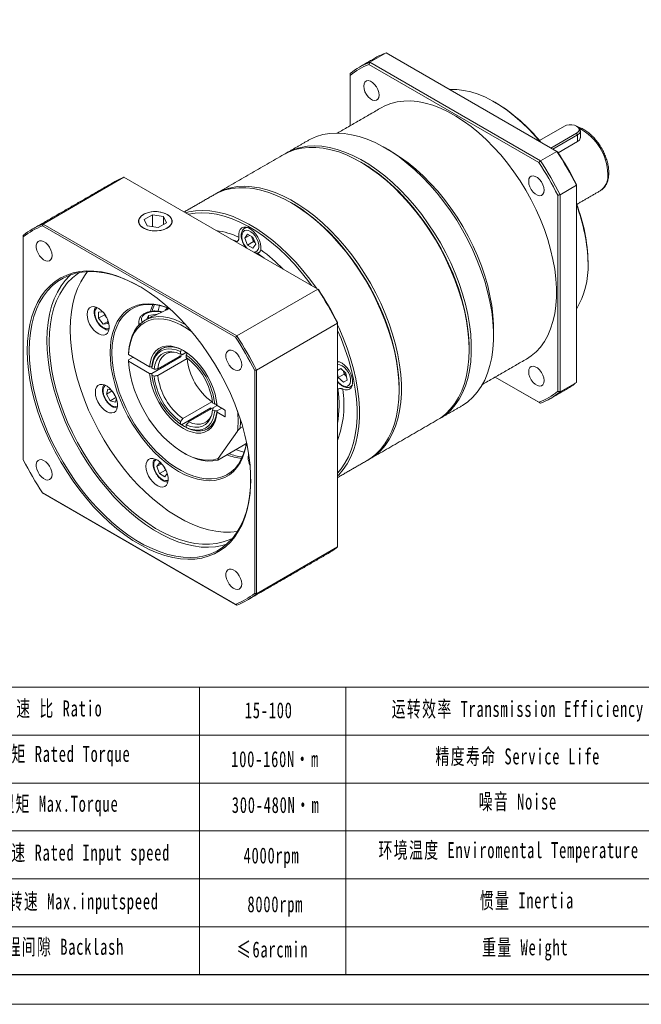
# Model space of a CAD drawing. Header units: millimetres. Extents: x -121 to 641, y -114 to 425.
# Tile 2 of 5: x 49 to 238, y -114 to 185. Entities that reach past the tile are written whole.
import ezdxf

# ---------------------------------------------------------------- set-up
doc = ezdxf.new("R2010")
doc.units = ezdxf.units.MM
doc.header["$LTSCALE"] = 10
doc.layers.get('0').update_dxf_attribs({"lineweight": 18})
doc.layers.add('图框_外框线', color=7, linetype='Continuous', lineweight=18)
doc.styles.add('标准', font='txt', dxfattribs={"width": 0.667})

msp = doc.modelspace()

# ---------------------------------------------------------------- linework, layer by layer
at = {"color": 7, "linetype": 'Continuous', "lineweight": 15}
for p, q in [((155.39, 171.84), (160.34, 174.7)), ((212.09, 144.83), (160.34, 174.7)), ((206.66, 141.43), (155.16, 171.16)), ((155.39, 171.84), (207.14, 141.97)), ((149.45, 168.41), (149.45, 167.86)), ((149.45, 167.86), (149.45, 152.6)), ((214.43, 152.45), (206.86, 148.08)), ((210.33, 145.84), (218.11, 150.33)), ((218.39, 149.84), (210.9, 145.51)), ((218.11, 150.33), (218.39, 149.84)), ((218.39, 149.84), (218.39, 147.78)), ((219.27, 151.06), (219.27, 148.9)), ((218.39, 147.78), (212.52, 144.39)), ((212.09, 144.83), (207.14, 141.97)), ((80.9, 136.96), (56.37, 122.79)), ((139.64, 103.05), (80.9, 136.96)), ((213.09, 131.67), (218.04, 134.53)), ((218.04, 134.79), (218.04, 134.53)), ((218.04, 74.77), (218.04, 134.53)), ((212.38, 72.06), (212.38, 131.53)), ((213.09, 131.67), (213.09, 71.91)), ((225.22, 132.84), (225.3, 132.88)), ((89.51, 125.57), (87.06, 124.15)), ((92.85, 125.05), (89.51, 125.57)), ((89.51, 121.98), (89.51, 125.57)), ((56.37, 122.79), (115.1, 88.89)), ((87.06, 124.15), (87.95, 122.22)), ((91.3, 121.71), (93.75, 123.12)), ((93.75, 123.12), (92.85, 125.05)), ((92.85, 122.6), (92.85, 125.05)), ((114.72, 88.45), (56.19, 122.24)), ((87.95, 122.22), (91.3, 121.71)), ((117.55, 118.54), (118.37, 119.7)), ((118.37, 119.7), (120, 118.76)), ((50.38, 119.34), (50.38, 118.89)), ((50.38, 118.89), (50.38, 51.3)), ((115.21, 117.48), (113.31, 118.25)), ((114.93, 117.32), (115.21, 117.48)), ((118.96, 119.35), (117.55, 118.54)), ((118.37, 116.43), (117.55, 118.54)), ((120.13, 117.45), (118.37, 116.43)), ((119.52, 119.03), (119.73, 118.51)), ((119.73, 118.51), (120.13, 117.45)), ((120, 118.76), (120.82, 116.65)), ((120.82, 116.65), (120, 115.49)), ((120.13, 117.45), (120.61, 117.18)), ((120, 115.49), (118.37, 116.43)), ((121.46, 113.87), (121.17, 113.71)), ((123.36, 112.45), (121.46, 113.87)), ((221.57, 111.18), (221.57, 110.77)), ((139.64, 103.05), (115.1, 88.89)), ((73.2, 96.1), (74.41, 96.21)), ((73.2, 94.21), (73.2, 96.1)), ((94.29, 97.29), (94.29, 97.05)), ((74.97, 95.23), (73.2, 94.21)), ((74.61, 92.45), (73.2, 94.21)), ((76.03, 93.27), (74.61, 92.45)), ((76.03, 92.58), (74.61, 92.45)), ((74.97, 95.23), (74.97, 95.53)), ((75.67, 94.35), (74.97, 95.23)), ((75.68, 94.34), (75.67, 94.35)), ((76.03, 93.54), (76.03, 92.58)), ((85.4, 93.22), (85.4, 92.14)), ((87.87, 93.95), (88.36, 95.01)), ((88.36, 95.01), (90.91, 95.41)), ((88.36, 94.21), (88.36, 95.01)), ((145.63, 92.68), (121.09, 78.52)), ((145.63, 92.89), (145.63, 92.68)), ((145.63, 24.85), (145.63, 92.68)), ((192.93, 90.97), (192.93, 88.93)), ((91.16, 78.91), (99.78, 83.88)), ((98, 84.09), (98, 83.33)), ((99.78, 83.89), (98.71, 83.27)), ((99.64, 83.8), (100.06, 83.56)), ((185.51, 85.06), (185.51, 84.65)), ((88.67, 79.52), (82.29, 83.2)), ((82.29, 81.57), (83.71, 82.39)), ((82.29, 81.16), (88.67, 77.48)), ((89.38, 77.48), (98.22, 82.58)), ((89.38, 77.48), (97.87, 82.38)), ((100, 81.97), (91.16, 76.86)), ((97.87, 82.79), (97.9, 82.4)), ((98.22, 82.58), (97.87, 82.78)), ((99.77, 82.31), (99.77, 83.07)), ((100.08, 82.1), (99.92, 82.01)), ((99.92, 82.01), (100, 81.97)), ((90.04, 78.73), (89.38, 79.11)), ((120.53, 10.81), (120.53, 78.4)), ((121.09, 78.52), (121.09, 10.69)), ((145.63, 78.37), (146.59, 78.93)), ((146.59, 78.93), (145.63, 78.37)), ((146.59, 78.93), (148.17, 77.53)), ((147.43, 78.19), (147.63, 77.22)), ((89.38, 77.07), (90.04, 76.69)), ((145.86, 76.2), (145.63, 77.33)), ((147.63, 77.22), (145.86, 76.2)), ((147.44, 74.8), (145.86, 76.2)), ((148.59, 75.47), (147.44, 74.8)), ((147.63, 77.22), (148.37, 76.56)), ((148.17, 77.53), (148.59, 75.47)), ((207.14, 68.48), (193.44, 76.39)), ((193.44, 76.39), (206.66, 68.76)), ((218.04, 74.77), (213.09, 71.91)), ((75.56, 71.15), (75.98, 72.73)), ((77.31, 72.16), (75.56, 71.15)), ((75.98, 72.73), (77.08, 72.43)), ((77.91, 71.17), (77.41, 72.03)), ((145.78, 72.75), (145.63, 72.66)), ((164.3, 72.81), (164.3, 72.4)), ((76.71, 69.15), (75.56, 71.15)), ((78.46, 70.16), (76.71, 69.15)), ((78.29, 68.73), (76.71, 69.15)), ((78.4, 70.32), (77.91, 71.17)), ((78.59, 69.83), (78.29, 68.73)), ((98.71, 63.78), (107.55, 68.88)), ((107.55, 68.8), (107.7, 68.89)), ((107.55, 68.88), (107.55, 68.8)), ((107.2, 67.04), (98.36, 61.93)), ((108.03, 67.12), (100.48, 62.76)), ((107.17, 66.62), (106.84, 66.83)), ((106.87, 66.85), (107.2, 66.63)), ((106.87, 66.85), (107.25, 66.59)), ((107.2, 66.64), (107.2, 67.04)), ((108.39, 68.14), (107.74, 68.52)), ((107.74, 66.48), (108.39, 66.1)), ((108.03, 67.12), (109.1, 67.74)), ((108.96, 68.14), (108.96, 67.66)), ((111.33, 66.44), (109.1, 67.73)), ((110.52, 66.91), (109.1, 66.1)), ((110.52, 66.91), (109.1, 66.1)), ((111.62, 64.56), (111.62, 65.95)), ((98, 62.9), (98, 62.14)), ((109.1, 65.69), (111.33, 64.4)), ((111.62, 64.56), (111.33, 64.4)), ((99.77, 61.12), (99.77, 61.88)), ((109.44, 51.69), (115.28, 60)), ((116.11, 60.87), (116.87, 61.32)), ((109.32, 51.22), (117.81, 56.12)), ((90.85, 49.21), (91.67, 50.37)), ((92.27, 50.03), (90.85, 49.21)), ((91.67, 47.11), (90.85, 49.21)), ((91.67, 50.37), (92.5, 49.89)), ((93.44, 48.13), (91.67, 47.11)), ((93.03, 49.18), (93.02, 49.2)), ((93.44, 48.13), (93.03, 49.18)), ((93.7, 47.98), (93.44, 48.13)), ((93.3, 46.16), (91.67, 47.11)), ((94, 47.16), (93.3, 46.16)), ((56.19, 41.24), (114.72, 7.45)), ((115.1, 7.23), (56.37, 41.14)), ((145.63, 24.85), (121.09, 10.69))]:
    msp.add_line(p, q, dxfattribs=at)
msp.add_line((103.83, -17.7), (103.83, -104.79))
for points in [[(158.25, 161.91), (158.15, 162.72), (157.88, 163.58), (157.44, 164.41), (156.88, 165.15), (156.24, 165.73), (155.58, 166.12), (154.94, 166.27), (154.38, 166.18), (153.95, 165.85), (153.67, 165.31), (153.58, 164.61), (153.67, 163.79), (153.95, 162.93), (154.38, 162.1), (154.94, 161.37), (155.58, 160.78), (156.24, 160.4), (156.88, 160.25), (157.44, 160.34), (157.88, 160.67), (158.15, 161.21), (158.25, 161.91)], [(206.98, 147.78), (205.78, 149.2), (203.72, 151.44), (201.6, 153.52), (199.42, 155.44), (197.21, 157.18), (194.97, 158.73), (192.72, 160.08), (190.48, 161.22), (188.25, 162.15), (186.06, 162.85), (183.91, 163.33), (181.82, 163.58), (179.8, 163.6), (179.6, 163.58)], [(158.91, 158.06), (159.98, 158.62), (161.78, 159.33), (163.69, 159.82), (165.7, 160.08), (167.79, 160.11), (169.96, 159.91), (172.2, 159.48), (174.48, 158.82), (176.8, 157.94), (179.15, 156.85), (181.5, 155.54), (183.85, 154.03), (186.19, 152.32), (188.49, 150.43), (190.75, 148.36), (192.96, 146.13), (195.09, 143.75), (197.14, 141.24), (199.11, 138.6), (200.96, 135.86), (202.7, 133.02), (204.32, 130.11), (205.8, 127.14), (207.14, 124.13), (208.33, 121.1), (209.37, 118.06), (210.24, 115.03), (210.94, 112.03), (211.47, 109.08), (211.83, 106.18), (212, 103.37), (212, 100.65), (211.83, 98.04), (211.47, 95.56), (210.94, 93.21), (210.24, 91.02), (209.37, 89), (208.33, 87.15), (207.14, 85.49), (205.8, 84.03), (204.32, 82.78), (202.91, 81.85)], [(218.11, 150.33), (218.58, 150.71), (218.84, 151.16), (218.84, 151.62), (218.58, 152.07), (218.11, 152.45), (217.45, 152.73), (216.67, 152.87), (215.86, 152.87), (215.09, 152.73), (214.43, 152.45)], [(136.81, 148.19), (137.46, 148.54), (139.28, 149.34), (141.22, 149.91), (143.26, 150.25), (145.4, 150.36), (147.61, 150.24), (149.89, 149.89), (152.23, 149.31), (154.61, 148.5), (157.02, 147.47), (159.45, 146.23), (161.88, 144.77), (164.29, 143.12), (166.69, 141.27), (169.05, 139.24), (171.36, 137.04), (173.61, 134.68), (175.79, 132.17), (177.88, 129.53), (179.87, 126.78), (181.75, 123.92), (183.52, 120.97), (185.15, 117.95), (186.65, 114.88), (188.01, 111.76), (189.21, 108.63), (190.25, 105.5), (191.13, 102.37), (191.84, 99.28), (192.37, 96.23), (192.73, 93.25), (192.91, 90.35), (192.91, 87.54), (192.73, 84.85), (192.37, 82.28), (191.84, 79.85), (191.13, 77.58), (190.25, 75.47), (189.21, 73.53), (188.01, 71.79), (186.65, 70.24), (185.15, 68.9), (183.52, 67.77), (183.3, 67.64)], [(218.39, 152.29), (218.94, 151.85), (219.23, 151.33), (219.23, 150.79), (218.94, 150.28), (218.39, 149.84)], [(129.74, 144.1), (130.74, 144.66), (132.56, 145.46), (134.5, 146.03), (136.55, 146.38), (138.68, 146.49), (140.89, 146.37), (143.18, 146.01), (145.51, 145.43), (147.89, 144.62), (150.3, 143.6), (152.73, 142.35), (155.16, 140.9), (157.58, 139.24), (159.97, 137.39), (162.33, 135.36), (164.64, 133.16), (166.89, 130.8), (169.07, 128.29), (171.16, 125.65), (173.15, 122.9), (175.03, 120.04), (176.8, 117.09), (178.44, 114.07), (179.94, 111), (181.29, 107.89), (182.49, 104.75), (183.54, 101.62), (184.41, 98.49), (185.12, 95.4), (185.66, 92.36), (186.01, 89.37), (186.19, 86.47), (186.19, 83.67), (186.01, 80.97), (185.66, 78.4), (185.12, 75.97), (184.41, 73.7), (183.54, 71.59), (182.49, 69.65), (181.29, 67.91), (179.94, 66.36), (178.44, 65.02), (176.8, 63.89), (176.23, 63.57)], [(185.51, 84.65), (185.42, 87.5), (185.15, 90.45), (184.7, 93.46), (184.08, 96.53), (183.29, 99.64), (182.33, 102.78), (181.2, 105.91), (179.93, 109.04), (178.5, 112.13), (176.93, 115.18), (175.23, 118.17), (173.4, 121.07), (171.46, 123.88), (169.42, 126.58), (167.28, 129.16), (165.07, 131.59), (162.79, 133.87), (160.45, 135.99), (158.07, 137.93), (155.66, 139.68), (153.24, 141.24), (150.81, 142.59), (148.39, 143.73), (145.99, 144.65), (143.63, 145.34), (141.32, 145.81), (139.07, 146.05), (136.89, 146.05), (134.81, 145.82), (132.81, 145.37), (130.93, 144.68), (129.38, 143.9)], [(161.83, 144.86), (162.41, 144.52), (164.76, 143.01), (167.09, 141.3), (169.4, 139.41), (171.66, 137.34), (173.86, 135.11), (176, 132.73), (178.05, 130.22), (180.01, 127.58), (181.87, 124.83), (183.61, 122), (185.23, 119.09), (186.71, 116.12), (188.05, 113.11), (189.24, 110.08), (190.28, 107.04), (191.15, 104.01), (191.85, 101.01), (192.38, 98.05), (192.73, 95.16), (192.91, 92.35), (192.93, 90.97)], [(152.99, 141.39), (153.58, 141.04), (155.98, 139.5), (158.37, 137.77), (160.72, 135.85), (163.03, 133.75), (165.29, 131.49), (167.48, 129.09), (169.59, 126.54), (171.61, 123.87), (173.53, 121.09), (175.34, 118.21), (177.02, 115.26), (178.57, 112.25), (179.99, 109.18), (181.25, 106.09), (182.36, 102.99), (183.31, 99.89), (184.1, 96.81), (184.71, 93.78), (185.15, 90.79), (185.42, 87.88), (185.51, 85.06)], [(185.51, 85.06), (185.49, 86.46), (185.31, 89.33), (184.96, 92.28), (184.43, 95.29), (183.73, 98.35), (182.86, 101.44), (181.83, 104.54), (180.64, 107.64), (179.3, 110.72), (177.81, 113.76), (176.19, 116.75), (174.45, 119.66), (172.58, 122.49), (170.61, 125.22), (168.55, 127.83), (166.39, 130.31), (164.17, 132.64), (161.88, 134.82), (159.55, 136.83), (157.18, 138.66), (154.78, 140.3), (152.99, 141.39)], [(208.25, 133.05), (208.15, 133.86), (207.88, 134.72), (207.44, 135.55), (206.88, 136.29), (206.24, 136.87), (205.58, 137.25), (204.94, 137.4), (204.38, 137.31), (203.95, 136.98), (203.67, 136.45), (203.58, 135.74), (203.67, 134.93), (203.95, 134.07), (204.38, 133.24), (204.94, 132.5), (205.58, 131.92), (206.24, 131.53), (206.88, 131.38), (207.44, 131.47), (207.88, 131.8), (208.15, 132.34), (208.25, 133.05)], [(164.3, 72.4), (164.21, 75.26), (163.94, 78.2), (163.49, 81.22), (162.87, 84.29), (162.08, 87.4), (161.11, 90.53), (159.99, 93.67), (158.71, 96.79), (157.28, 99.89), (155.71, 102.93), (154.01, 105.92), (152.19, 108.83), (150.25, 111.64), (148.21, 114.34), (146.07, 116.91), (143.86, 119.35), (141.58, 121.63), (139.24, 123.74), (136.86, 125.69), (134.45, 127.44), (132.02, 128.99), (129.59, 130.34), (127.17, 131.48), (124.78, 132.4), (122.42, 133.1), (120.11, 133.56), (117.86, 133.8), (115.68, 133.81), (113.59, 133.58), (111.6, 133.12), (109.72, 132.44), (108.17, 131.65)], [(108.52, 131.85), (109.53, 132.42), (111.35, 133.22), (113.29, 133.79), (115.33, 134.13), (117.47, 134.24), (119.68, 134.12), (121.96, 133.77), (124.3, 133.19), (126.68, 132.38), (129.09, 131.35), (131.51, 130.1), (133.94, 128.65), (136.36, 126.99), (138.76, 125.15), (141.12, 123.12), (143.43, 120.91), (145.68, 118.55), (147.86, 116.05), (149.95, 113.41), (151.94, 110.65), (153.82, 107.79), (155.59, 104.84), (157.22, 101.83), (158.72, 98.75), (160.08, 95.64), (161.28, 92.51), (162.32, 89.37), (163.2, 86.25), (163.91, 83.15), (164.44, 80.11), (164.8, 77.13), (164.98, 74.23), (164.98, 71.42), (164.8, 68.72), (164.44, 66.16), (163.91, 63.73), (163.2, 61.45), (162.32, 59.34), (161.28, 57.41), (160.08, 55.66), (158.72, 54.12), (157.22, 52.77), (155.59, 51.65), (155.01, 51.32)], [(164.3, 72.81), (164.27, 74.21), (164.1, 77.08), (163.74, 80.03), (163.21, 83.04), (162.51, 86.1), (161.64, 89.19), (160.61, 92.3), (159.42, 95.39), (158.08, 98.47), (156.6, 101.51), (154.98, 104.5), (153.23, 107.42), (151.37, 110.24), (149.4, 112.97), (147.33, 115.58), (145.18, 118.06), (142.96, 120.4), (140.67, 122.57), (138.34, 124.58), (135.96, 126.41), (133.57, 128.05), (131.77, 129.14)], [(131.77, 129.14), (132.37, 128.79), (134.77, 127.25), (137.15, 125.52), (139.51, 123.6), (141.82, 121.51), (144.08, 119.25), (146.27, 116.84), (148.38, 114.29), (150.4, 111.62), (152.32, 108.84), (154.12, 105.97), (155.81, 103.01), (157.36, 100), (158.77, 96.94), (160.04, 93.85), (161.15, 90.74), (162.1, 87.65), (162.88, 84.57), (163.5, 81.53), (163.94, 78.55), (164.21, 75.63), (164.3, 72.81)], [(86.8, 125.72), (86.08, 125.2), (85.59, 124.61), (85.34, 123.97), (85.34, 123.31), (85.59, 122.66), (86.08, 122.07), (86.8, 121.56), (87.69, 121.14), (88.72, 120.86), (89.83, 120.71), (90.97, 120.71), (92.09, 120.86), (93.12, 121.14), (94.01, 121.56), (94.72, 122.07), (95.22, 122.66), (95.47, 123.31), (95.47, 123.97), (95.22, 124.61), (94.72, 125.2), (94.01, 125.72), (93.12, 126.13), (92.09, 126.42), (90.97, 126.56), (89.83, 126.56), (88.72, 126.42), (87.69, 126.13), (86.8, 125.72)], [(89.1, 126.45), (88.04, 126.22), (87.11, 125.85), (86.34, 125.37), (85.77, 124.8), (85.44, 124.18), (85.35, 123.53), (85.52, 122.88), (85.94, 122.27), (86.57, 121.73), (87.4, 121.29), (88.38, 120.96), (89.46, 120.77), (90.59, 120.72), (91.71, 120.82), (92.76, 121.06), (93.7, 121.43), (94.47, 121.9), (95.03, 122.47), (95.37, 123.09), (95.45, 123.75), (95.28, 124.39), (94.87, 125), (94.23, 125.54), (93.4, 125.98), (92.42, 126.31), (91.34, 126.5), (90.21, 126.55), (89.1, 126.45)], [(99.57, 126.18), (100.56, 126.44), (102.6, 126.78), (104.74, 126.89), (106.95, 126.77), (109.23, 126.42), (111.57, 125.84), (113.95, 125.03), (116.36, 124), (118.79, 122.76), (121.22, 121.3), (123.64, 119.65), (126.03, 117.8), (128.39, 115.77), (130.7, 113.57), (132.95, 111.21), (135.13, 108.7), (137.22, 106.06), (139.21, 103.3), (139.21, 103.3)], [(137.78, 104.13), (136.67, 105.62), (134.61, 108.24), (132.45, 110.71), (130.23, 113.05), (127.94, 115.23), (125.61, 117.24), (123.24, 119.06), (120.84, 120.7), (118.44, 122.14), (116.04, 123.37), (113.66, 124.39), (111.3, 125.19), (108.99, 125.76), (106.73, 126.11), (104.54, 126.23), (102.43, 126.12), (100.41, 125.78), (100.3, 125.76)], [(115.73, 118.79), (115.69, 119.71), (115.83, 120.51), (116.14, 121.15), (116.61, 121.59), (117.21, 121.82), (117.9, 121.82), (118.65, 121.59), (119.43, 121.14), (120.18, 120.5), (120.88, 119.7), (121.47, 118.79), (121.94, 117.8), (122.25, 116.8), (122.39, 115.84), (122.35, 114.97)], [(120.21, 114.27), (120.67, 114.3), (121.18, 114.56), (121.55, 115.04), (121.74, 115.71), (121.74, 116.52), (121.55, 117.42), (121.18, 118.32), (120.67, 119.17), (120.05, 119.9), (119.36, 120.47), (118.66, 120.82), (118, 120.93), (117.42, 120.79), (116.98, 120.42), (116.7, 119.83), (116.6, 119.08)], [(117.47, 121.51), (118, 121.7), (118.32, 121.72)], [(59.11, 113.26), (59.02, 114.06), (58.76, 114.9), (58.34, 115.73), (57.81, 116.47), (57.19, 117.08), (56.54, 117.51), (55.9, 117.73), (55.32, 117.71), (54.84, 117.47), (54.5, 117.02), (54.32, 116.4), (54.32, 115.64), (54.5, 114.81), (54.84, 113.97), (55.32, 113.18), (55.9, 112.49), (56.54, 111.97), (57.19, 111.65), (57.81, 111.54), (58.34, 111.67), (58.76, 112.02), (59.02, 112.56), (59.11, 113.26)], [(119.73, 118.51), (119.83, 118.27), (119.95, 118.04), (120.09, 117.82), (120.24, 117.61), (120.41, 117.42), (120.58, 117.25), (120.58, 117.25)], [(51.58, 84.4), (51.67, 87.17), (51.94, 89.83), (52.37, 92.35), (52.99, 94.73), (53.77, 96.96), (54.71, 99.02), (55.82, 100.9), (57.08, 102.59), (58.49, 104.08), (60.04, 105.38), (61.72, 106.45), (63.53, 107.32), (65.45, 107.96), (67.47, 108.37), (69.59, 108.56), (71.79, 108.53), (74.06, 108.26), (76.39, 107.77), (78.77, 107.05), (81.18, 106.11), (83.62, 104.96), (86.06, 103.6), (88.51, 102.04), (90.93, 100.28), (93.33, 98.34), (95.69, 96.23), (97.99, 93.95), (100.23, 91.52), (102.39, 88.94), (104.46, 86.25), (106.43, 83.44), (108.3, 80.54), (110.04, 77.55), (111.66, 74.5), (113.14, 71.4), (114.48, 68.26), (115.66, 65.1), (116.69, 61.95), (117.55, 58.81), (118.25, 55.7), (118.77, 52.64), (119.13, 49.64), (119.3, 46.72), (119.3, 43.9), (119.13, 41.18), (118.77, 38.59), (118.25, 36.14), (117.55, 33.83), (116.69, 31.69), (115.66, 29.72), (114.48, 27.93), (113.14, 26.34), (111.66, 24.94), (110.04, 23.76), (108.3, 22.78), (106.43, 22.03), (104.46, 21.5), (102.39, 21.2), (100.23, 21.12), (97.99, 21.28), (95.69, 21.66), (93.33, 22.26), (90.93, 23.09), (88.51, 24.13), (86.06, 25.39), (83.62, 26.85), (81.18, 28.51), (78.77, 30.36), (76.39, 32.39), (74.06, 34.59), (71.79, 36.95), (69.59, 39.45), (67.47, 42.09), (65.45, 44.84), (63.53, 47.7), (61.72, 50.64), (60.04, 53.67), (58.49, 56.75), (57.08, 59.87), (55.82, 63.01), (54.71, 66.17), (53.77, 69.32), (52.99, 72.45), (52.37, 75.54), (51.94, 78.57), (51.67, 81.53), (51.58, 84.4)], [(85.6, 103.88), (84.51, 104.48), (82.06, 105.69), (79.64, 106.67), (77.24, 107.44), (74.89, 107.98), (72.6, 108.29), (70.38, 108.37), (68.24, 108.22), (66.19, 107.84), (64.25, 107.23), (62.42, 106.39), (60.72, 105.34), (59.15, 104.06), (57.72, 102.58), (56.45, 100.9), (55.32, 99.03), (54.36, 96.98), (53.57, 94.75), (52.95, 92.37), (52.51, 89.84), (52.24, 87.18), (52.15, 84.4)], [(58.23, 87.1), (58.32, 89.85), (58.59, 92.48), (59.03, 94.98), (59.66, 97.34), (60.45, 99.53), (61.41, 101.55), (62.53, 103.39), (63.81, 105.04), (65.24, 106.49), (66.81, 107.72), (67.37, 108.09)], [(64.59, 90.77), (64.68, 93.52), (64.95, 96.16), (65.4, 98.66), (66.02, 101.01), (66.81, 103.2), (67.78, 105.23), (68.9, 107.07), (69.87, 108.36)], [(57.52, 87.5), (57.61, 90.28), (57.88, 92.95), (58.33, 95.47), (58.95, 97.86), (59.74, 100.08), (60.7, 102.13), (61.82, 104.01), (63.1, 105.69), (64.53, 107.17), (64.83, 107.44)], [(76.69, 83.79), (76.77, 85.95), (77.04, 88), (77.48, 89.9), (78.09, 91.65), (78.86, 93.23), (79.8, 94.63), (80.88, 95.83), (82.11, 96.83), (83.47, 97.61), (84.95, 98.18), (86.53, 98.52), (88.21, 98.63), (89.96, 98.51), (91.79, 98.16), (93.65, 97.59), (94.61, 97.22)], [(69.7, 95.38), (69.79, 96.22), (70.06, 96.91), (70.48, 97.42), (71.05, 97.71), (71.73, 97.77), (72.47, 97.6), (73.25, 97.2), (74.02, 96.6), (74.74, 95.83), (75.36, 94.93), (75.86, 93.95), (76.21, 92.94), (76.39, 91.96), (76.39, 91.06), (76.21, 90.29), (75.86, 89.69), (75.36, 89.29), (74.74, 89.11), (74.02, 89.17), (73.25, 89.46), (72.47, 89.96), (71.73, 90.65), (71.05, 91.49), (70.48, 92.43), (70.06, 93.43), (69.79, 94.43), (69.7, 95.38)], [(72.78, 97.47), (72.66, 97.38), (72.28, 96.92), (72.08, 96.27), (72.07, 95.47), (72.24, 94.59), (72.59, 93.69), (73.09, 92.84), (73.7, 92.1), (74.38, 91.52), (75.08, 91.16), (75.74, 91.03), (76.32, 91.14), (76.4, 91.19)], [(94.71, 97.13), (94.41, 97.25), (92.53, 97.87), (90.69, 98.26), (88.92, 98.42), (87.23, 98.35), (85.63, 98.05), (84.13, 97.51), (82.76, 96.76), (81.51, 95.78), (80.41, 94.6), (79.46, 93.21), (78.68, 91.64), (78.06, 89.9), (77.61, 88), (77.34, 85.96), (77.25, 83.79)], [(92.26, 96.04), (91.84, 96.14), (90.8, 96.28), (89.74, 96.26), (88.72, 96.09), (87.8, 95.77), (87.04, 95.34), (86.5, 94.81), (86.21, 94.22), (86.17, 93.6), (86.39, 93.03)], [(88.88, 96.36), (89.09, 97), (89.66, 98.38)], [(91.24, 96.42), (91.56, 97.7), (91.68, 98.08)], [(94.09, 97.37), (93.8, 97.1), (93.42, 96.71)], [(82.29, 83.61), (82.48, 85.52), (82.84, 87.29), (83.37, 88.91), (84.08, 90.36), (84.94, 91.62), (85.96, 92.67), (87.12, 93.52), (88.41, 94.15), (89.81, 94.55), (91.32, 94.71), (92.91, 94.65), (94.56, 94.35), (96.27, 93.82), (98.01, 93.07), (99.65, 92.17)], [(101.46, 90.08), (99.82, 91.22), (98.08, 92.24), (96.35, 93.03), (94.64, 93.61), (92.98, 93.95), (91.39, 94.06), (89.88, 93.93), (88.46, 93.57), (87.17, 92.97), (86, 92.15), (84.97, 91.12), (84.1, 89.89), (83.38, 88.46), (82.84, 86.86), (82.48, 85.1), (82.29, 83.2)], [(85.63, 92.37), (85.43, 92.9), (85.4, 93.24)], [(115.34, 29.6), (115.3, 29.59), (113.21, 29.37), (111.03, 29.37), (108.78, 29.61), (106.47, 30.07), (104.11, 30.77), (101.72, 31.69), (99.3, 32.83), (96.87, 34.18), (94.44, 35.73), (92.03, 37.49), (89.65, 39.43), (87.31, 41.54), (85.03, 43.83), (82.82, 46.26), (80.68, 48.84), (78.64, 51.54), (76.7, 54.35), (74.88, 57.25), (73.18, 60.24), (71.61, 63.28), (70.18, 66.38), (68.9, 69.5), (67.78, 72.64), (66.81, 75.77), (66.02, 78.88), (65.4, 81.95), (64.95, 84.97), (64.68, 87.91), (64.59, 90.77)], [(145.63, 92.19), (146, 91.4), (147.35, 88.29), (148.55, 85.16), (149.59, 82.02), (150.47, 78.9), (151.18, 75.81), (151.72, 72.76), (152.07, 69.78), (152.25, 66.88), (152.25, 64.07), (152.07, 61.38), (151.72, 58.81), (151.18, 56.38), (150.47, 54.1), (149.59, 51.99), (148.55, 50.06), (147.35, 48.32), (146, 46.77), (145.63, 46.41)], [(145.63, 47.25), (146.7, 48.5), (147.88, 50.23), (148.92, 52.14), (149.78, 54.23), (150.49, 56.48), (151.01, 58.88), (151.37, 61.42), (151.55, 64.09), (151.55, 66.86), (151.37, 69.73), (151.01, 72.68), (150.49, 75.7), (149.78, 78.76), (148.92, 81.85), (147.88, 84.95), (146.7, 88.05), (145.63, 90.53)], [(112.02, 25.69), (110.65, 25.29), (108.61, 24.91), (106.47, 24.76), (104.25, 24.84), (101.96, 25.15), (99.61, 25.69), (97.21, 26.45), (94.78, 27.44), (92.34, 28.65), (89.88, 30.06), (87.44, 31.68), (85.01, 33.5), (82.61, 35.49), (80.27, 37.67), (77.97, 40), (75.75, 42.49), (73.61, 45.11), (71.57, 47.85), (69.63, 50.71), (67.8, 53.65), (66.1, 56.67), (64.53, 59.76), (63.1, 62.89), (61.82, 66.04), (60.7, 69.21), (59.74, 72.37), (58.95, 75.51), (58.33, 78.61), (57.88, 81.65), (57.61, 84.62), (57.52, 87.5)], [(113.85, 27.56), (112.81, 27.06), (110.93, 26.38), (108.93, 25.92), (106.84, 25.69), (104.67, 25.7), (102.42, 25.93), (100.11, 26.4), (97.75, 27.1), (95.35, 28.01), (92.93, 29.15), (90.5, 30.5), (88.08, 32.06), (85.67, 33.81), (83.29, 35.75), (80.95, 37.87), (78.67, 40.15), (76.45, 42.59), (74.32, 45.16), (72.28, 47.86), (70.34, 50.67), (68.51, 53.58), (66.81, 56.56), (65.24, 59.61), (63.81, 62.71), (62.53, 65.83), (61.41, 68.97), (60.45, 72.1), (59.66, 75.21), (59.03, 78.28), (58.59, 81.3), (58.32, 84.24), (58.23, 87.1)], [(52.15, 84.4), (52.24, 81.52), (52.51, 78.55), (52.95, 75.51), (53.57, 72.41), (54.36, 69.27), (55.32, 66.11), (56.45, 62.94), (57.72, 59.78), (59.15, 56.65), (60.72, 53.57), (62.42, 50.55), (64.25, 47.6), (66.19, 44.75), (68.24, 42.01), (70.38, 39.38), (72.6, 36.9), (74.89, 34.56), (77.24, 32.39), (79.64, 30.39), (82.06, 28.58), (84.51, 26.96), (86.96, 25.54), (89.41, 24.34), (91.84, 23.35), (94.23, 22.58), (96.58, 22.04), (98.87, 21.73), (101.09, 21.65), (103.23, 21.8), (105.28, 22.19), (107.22, 22.8), (109.05, 23.63), (110.75, 24.69), (112.32, 25.96), (113.75, 27.44), (115.03, 29.12), (116.15, 30.99), (117.11, 33.05), (117.9, 35.27), (118.52, 37.65), (118.97, 40.18), (119.23, 42.84), (119.32, 45.46)], [(118.06, 56.59), (117.91, 55.58), (117.47, 53.68), (116.86, 51.93), (116.08, 50.35), (115.15, 48.95), (114.06, 47.74), (112.84, 46.75), (111.48, 45.96), (110, 45.4), (108.42, 45.06), (106.74, 44.95), (104.98, 45.07), (103.16, 45.41), (101.29, 45.99), (99.39, 46.78), (97.47, 47.78), (95.56, 48.99), (93.65, 50.4), (91.79, 51.98), (89.96, 53.74), (88.21, 55.65), (86.53, 57.7), (84.95, 59.86), (83.47, 62.13), (82.11, 64.48), (80.88, 66.9), (79.8, 69.35), (78.86, 71.83), (78.09, 74.31), (77.48, 76.76), (77.04, 79.17), (76.77, 81.52), (76.69, 83.79)], [(77.25, 83.79), (77.34, 81.52), (77.61, 79.17), (78.06, 76.75), (78.68, 74.29), (79.46, 71.81), (80.41, 69.33), (81.51, 66.88), (82.76, 64.47), (84.13, 62.12), (85.63, 59.86), (87.23, 57.71), (88.92, 55.68), (90.69, 53.8), (92.53, 52.07), (94.41, 50.52), (96.32, 49.16), (98.24, 48), (100.16, 47.05), (102.05, 46.32), (103.91, 45.81), (105.72, 45.53), (107.45, 45.49), (109.1, 45.68), (110.65, 46.1), (112.09, 46.74), (113.4, 47.61), (114.57, 48.69), (115.6, 49.97), (116.46, 51.45), (117.17, 53.11), (117.7, 54.94), (118.04, 56.73)], [(88.67, 79.52), (88.89, 80.98), (89.28, 82.28), (89.85, 83.41), (90.58, 84.34), (91.46, 85.06), (92.48, 85.55), (93.62, 85.8), (94.85, 85.82), (96.15, 85.59), (97.51, 85.13), (98.89, 84.44), (100.27, 83.54), (101.62, 82.44), (102.93, 81.16), (104.16, 79.72), (105.29, 78.15), (106.31, 76.49), (107.2, 74.75), (107.93, 72.97), (108.5, 71.19), (108.89, 69.43), (109.1, 67.73)], [(89.38, 79.52), (89.6, 80.97), (90, 82.25), (90.59, 83.36), (91.34, 84.26), (92.24, 84.93), (93.28, 85.38), (94.44, 85.58), (95.68, 85.53), (97, 85.24), (98.36, 84.71)], [(99.07, 84.34), (97.91, 84.9), (96.61, 85.35), (95.35, 85.57), (94.16, 85.55), (93.07, 85.31), (92.09, 84.84), (91.23, 84.15), (90.52, 83.26), (89.97, 82.17), (89.59, 80.92), (89.38, 79.52)], [(98, 84.09), (96.7, 84.6), (95.44, 84.87), (94.24, 84.92), (93.14, 84.72), (92.14, 84.3), (91.27, 83.65), (90.55, 82.78), (89.99, 81.73), (89.6, 80.5), (89.38, 79.11)], [(90.04, 78.73), (90.28, 80.14), (90.71, 81.37), (91.34, 82.39), (92.14, 83.19), (93.1, 83.74), (94.19, 84.04), (95.39, 84.07), (96.67, 83.83), (98, 83.33)], [(91.16, 78.91), (91.39, 80.23), (91.8, 81.39), (92.4, 82.36), (93.16, 83.11), (94.07, 83.64), (95.1, 83.92), (96.14, 83.96)], [(116.61, 80.06), (116.52, 80.86), (116.26, 81.71), (115.84, 82.53), (115.31, 83.28), (114.69, 83.89), (114.04, 84.32), (113.4, 84.53), (112.82, 84.52), (112.34, 84.28), (112, 83.83), (111.82, 83.2), (111.82, 82.45), (112, 81.62), (112.34, 80.78), (112.82, 79.98), (113.4, 79.3), (114.04, 78.78), (114.69, 78.45), (115.31, 78.35), (115.84, 78.48), (116.26, 78.82), (116.52, 79.37), (116.61, 80.06)], [(175.88, 63.36), (176.93, 64.02), (178.5, 65.26), (179.93, 66.7), (181.2, 68.35), (182.33, 70.19), (183.29, 72.21), (184.08, 74.41), (184.7, 76.76), (185.15, 79.26), (185.42, 81.89), (185.51, 84.65)], [(82.29, 81.16), (82.48, 79.05), (82.84, 76.87), (83.39, 74.65), (84.1, 72.4), (84.97, 70.15), (86, 67.93), (87.17, 65.76), (88.47, 63.66), (89.89, 61.67), (91.4, 59.8), (93, 58.06), (94.66, 56.49), (96.37, 55.09), (98.1, 53.89), (99.85, 52.89), (101.58, 52.11), (103.29, 51.56), (104.94, 51.24), (106.53, 51.15), (108.04, 51.3), (109.44, 51.69)], [(145.63, 81.1), (146.23, 80.96), (147, 80.59), (147.76, 80.01), (148.48, 79.26), (149.12, 78.38), (149.63, 77.41), (150, 76.41), (150.2, 75.43), (150.22, 74.52), (150.07, 73.73), (149.74, 73.11), (149.26, 72.68), (148.66, 72.47), (147.96, 72.49), (147.2, 72.73)], [(145.63, 80.92), (145.96, 80.98), (146.15, 80.99)], [(146.35, 80.13), (145.7, 80.19), (145.63, 80.18)], [(145.63, 75.15), (145.96, 74.75), (146.63, 74.14), (147.34, 73.72), (148.02, 73.54), (148.62, 73.6), (149.11, 73.91), (149.44, 74.44), (149.59, 75.14), (149.55, 75.98), (149.32, 76.88), (148.92, 77.77), (148.38, 78.6), (147.74, 79.31), (147.04, 79.83), (146.35, 80.13)], [(208.25, 75.31), (208.15, 76.12), (207.88, 76.98), (207.44, 77.81), (206.88, 78.55), (206.24, 79.13), (205.58, 79.51), (204.94, 79.67), (204.38, 79.57), (203.95, 79.25), (203.67, 78.71), (203.58, 78), (203.67, 77.19), (203.95, 76.33), (204.38, 75.5), (204.94, 74.76), (205.58, 74.18), (206.24, 73.8), (206.88, 73.64), (207.44, 73.74), (207.88, 74.07), (208.15, 74.6), (208.25, 75.31)], [(109.1, 65.69), (108.89, 64.23), (108.5, 62.93), (107.93, 61.8), (107.2, 60.87), (106.31, 60.15), (105.29, 59.66), (104.16, 59.41), (102.93, 59.39), (101.62, 59.62), (100.27, 60.08), (98.89, 60.77), (97.51, 61.67), (96.15, 62.77), (94.85, 64.05), (93.62, 65.49), (92.48, 67.06), (91.46, 68.72), (90.58, 70.46), (89.85, 72.24), (89.28, 74.02), (88.89, 75.78), (88.67, 77.48)], [(72.22, 71.77), (72.31, 72.61), (72.58, 73.3), (73.01, 73.81), (73.58, 74.1), (74.25, 74.16), (75, 73.99), (75.78, 73.59), (76.55, 72.99), (77.26, 72.22), (77.89, 71.32), (78.39, 70.34), (78.74, 69.34), (78.92, 68.36), (78.92, 67.45), (78.74, 66.68), (78.39, 66.08), (77.89, 65.68), (77.26, 65.5), (76.55, 65.56), (75.78, 65.85), (75, 66.35), (74.25, 67.04), (73.58, 67.88), (73.01, 68.82), (72.58, 69.82), (72.31, 70.82), (72.22, 71.77)], [(75.3, 73.86), (75.24, 73.82), (74.85, 73.38), (74.62, 72.75), (74.58, 71.97), (74.73, 71.09), (75.06, 70.19), (75.54, 69.33), (76.14, 68.58), (76.82, 67.98), (77.52, 67.58), (78.19, 67.42), (78.78, 67.51), (78.93, 67.58)], [(150.15, 74.05), (149.77, 73.58), (149.53, 73.41)], [(154.66, 51.11), (155.71, 51.78), (157.28, 53.01), (158.71, 54.46), (159.99, 56.1), (161.11, 57.94), (162.08, 59.97), (162.87, 62.16), (163.49, 64.51), (163.94, 67.02), (164.21, 69.65), (164.3, 72.4)], [(98.08, 62.13), (99.24, 61.38), (100.57, 60.71), (101.88, 60.27), (103.13, 60.05), (104.32, 60.06), (105.42, 60.31), (106.4, 60.78), (107.25, 61.47), (107.96, 62.36), (108.51, 63.44), (108.89, 64.7), (109.1, 66.1)], [(107.74, 66.48), (107.5, 65.07), (107.06, 63.84), (106.44, 62.82), (105.64, 62.02), (104.68, 61.47), (103.59, 61.17), (102.39, 61.14), (101.11, 61.38), (99.77, 61.88)], [(99.77, 61.12), (101.08, 60.61), (102.34, 60.34), (103.53, 60.29), (104.64, 60.49), (105.64, 60.91), (106.51, 61.56), (107.23, 62.43), (107.79, 63.48), (108.18, 64.71), (108.39, 66.1)], [(109.1, 66.1), (108.88, 64.65), (108.48, 63.37), (107.9, 62.26), (107.15, 61.36), (106.24, 60.68), (105.2, 60.24), (104.05, 60.04), (102.8, 60.09), (101.49, 60.38), (100.13, 60.91)], [(107.35, 64.56), (106.79, 63.67), (106.03, 62.91), (105.12, 62.39), (104.09, 62.11), (102.95, 62.08), (101.74, 62.29), (100.48, 62.76)], [(116.21, 63.48), (116.21, 62.83), (116.11, 60.87)], [(117.34, 53.62), (115.56, 54.11), (114.8, 54.38)], [(59.11, 46.86), (59.02, 47.66), (58.76, 48.5), (58.34, 49.33), (57.81, 50.07), (57.19, 50.68), (56.54, 51.11), (55.9, 51.33), (55.32, 51.32), (54.84, 51.08), (54.5, 50.63), (54.32, 50), (54.32, 49.24), (54.5, 48.41), (54.84, 47.57), (55.32, 46.78), (55.9, 46.1), (56.54, 45.57), (57.19, 45.25), (57.81, 45.14), (58.34, 45.27), (58.76, 45.62), (59.02, 46.16), (59.11, 46.86)], [(87.57, 49.31), (87.66, 50.15), (87.93, 50.84), (88.36, 51.35), (88.93, 51.64), (89.6, 51.7), (90.35, 51.53), (91.13, 51.13), (91.89, 50.53), (92.61, 49.76), (93.24, 48.86), (93.74, 47.88), (94.09, 46.87), (94.27, 45.89), (94.27, 44.99), (94.09, 44.22), (93.74, 43.62), (93.24, 43.22), (92.61, 43.04), (91.89, 43.1), (91.13, 43.38), (90.35, 43.89), (89.6, 44.58), (88.93, 45.42), (88.36, 46.36), (87.93, 47.36), (87.66, 48.36), (87.57, 49.31)], [(90.65, 51.39), (90.24, 50.99), (89.99, 50.38), (89.93, 49.61), (90.05, 48.74), (90.36, 47.84), (90.82, 46.97), (91.41, 46.2), (92.08, 45.58), (92.78, 45.16), (93.45, 44.97), (94.06, 45.02), (94.28, 45.12)], [(109.32, 51.22), (107.87, 50.95), (106.33, 50.91), (104.71, 51.1), (103.04, 51.52), (101.32, 52.16), (99.59, 53.02), (99.24, 53.21)], [(118.53, 52.08), (118.62, 52.92), (118.69, 53.17)], [(116.61, 13.66), (116.52, 14.47), (116.26, 15.31), (115.84, 16.13), (115.31, 16.88), (114.69, 17.49), (114.04, 17.92), (113.4, 18.13), (112.82, 18.12), (112.34, 17.88), (112, 17.43), (111.82, 16.81), (111.82, 16.05), (112, 15.22), (112.34, 14.38), (112.82, 13.58), (113.4, 12.9), (114.04, 12.38), (114.69, 12.05), (115.31, 11.95), (115.84, 12.08), (116.26, 12.42), (116.52, 12.97), (116.61, 13.66)]]:
    msp.add_lwpolyline(points, dxfattribs=at)
for centre, radius, start, end in [((166.97, 156.34), 19.52, 109.8546, 119.9764), ((162, 153.54), 19.45, 109.8425, 130.1683), ((161.8, 153.06), 19.28, 110.1462, 129.8646), ((166.81, 115.26), 51.79, 38.677, 58.7892), ((211.14, 137.35), 16.45, 1.9789, 61.5941), ((128.4, 89.64), 100.25, 26.6001, 33.3999), ((129.24, 90.13), 99.4, 26.7024, 33.2976), ((123.58, 86.86), 99.4, 26.7024, 33.2976), ((123.45, 86.78), 100.25, 26.6001, 33.3999), ((222.19, 137.32), 5.42, 304.9988, 6.3134), ((88.69, 116.56), 21.83, 110.8803, 119.9821), ((170.83, 110.3), 50.75, 0.9967, 21.5365), ((168.84, 109.61), 52.75, 1.2671, 21.1359), ((64.13, 102.45), 21.78, 110.8716, 129.1392), ((63.97, 102.06), 21.64, 111.0918, 128.9189), ((105.32, 96.01), 25.05, 65.4487, 81.8049), ((122.31, 119.38), 5.72, 182.9705, 223.3493), ((122.42, 119.57), 2.9, 191.3043, 201.4535), ((92.16, 72.97), 51.72, 44.2752, 54.2832), ((196.45, 109.88), 25.14, 329.1758, 2.0266), ((45.44, 41.75), 112.39, 26.9465, 33.0535), ((46.11, 42.14), 111.71, 27.0205, 32.9795), ((104.62, 92.06), 15.81, 156.584, 163.9356), ((78.33, 96.48), 3.4, 200.9241, 218.7481), ((21.01, 27.65), 111.71, 27.0205, 32.9795), ((20.9, 27.58), 112.39, 26.9465, 33.0535), ((87.33, 65.93), 21.18, 5.9819, 54.0181), ((88.04, 66.34), 19.82, 6.2992, 53.7008), ((118.81, 84.1), 18.93, 186.4799, 233.5201), ((150.64, 78.96), 3.3, 193.5215, 226.4729), ((110.45, 79.28), 21.18, 185.9819, 234.0181), ((109.74, 78.87), 19.82, 186.2992, 233.7008), ((109.97, 79), 18.93, 186.4799, 233.5201), ((205.46, 89.68), 19.51, 300.0156, 310.1587), ((110.51, 68.02), 35.58, 350.7005, 7.6385), ((116.89, 67.93), 30.69, 339.4547, 8.9956), ((200.02, 86.86), 19.28, 290.1462, 309.8646), ((200.54, 86.78), 19.45, 289.8425, 310.1683), ((80.82, 72.86), 3.37, 200.9016, 210.0729), ((80.82, 72.85), 3.37, 209.9271, 219.0931), ((111, 65.92), 0.615, 2.6055, 57.3945), ((93.02, 63.14), 22.48, 351.9854, 7.558), ((111.44, 64.54), 0.175, 230.7967, 9.214), ((149.9, 102.05), 111.71, 207.0205, 212.9795), ((118.1, 68.45), 16.79, 248.8448, 264.874), ((118.91, 69.49), 17.48, 249.0972, 263.0111), ((125.04, 52.25), 6.51, 181.5548, 204.9104), ((96.2, 50.41), 3.41, 201.2611, 219.0613), ((131.85, 41.78), 21.82, 300.0106, 309.1322), ((106.93, 27.64), 21.64, 291.0918, 308.9189), ((107.35, 27.58), 21.78, 290.8716, 309.1392)]:
    msp.add_arc(centre, radius, start, end, dxfattribs=at)
for points in [[(157.22, 173.25), (152.27, 170.39)], [(155.16, 171.16), (155.39, 171.84)], [(193.65, 159.56), (193.29, 159.76)], [(158.91, 158.06), (145.58, 150.36)], [(218.39, 152.29), (218.11, 152.45)], [(136.81, 148.19), (130.09, 144.31)], [(129.38, 143.9), (108.87, 132.06)], [(161.83, 144.86), (160.06, 145.88)], [(212.32, 144.69), (212.09, 144.83)], [(152.99, 141.39), (152.63, 141.59)], [(206.66, 141.43), (207.14, 141.97)], [(77.78, 135.47), (53.24, 121.31)], [(108.17, 131.65), (99.13, 126.44)], [(213.09, 131.67), (212.38, 131.53)], [(218.11, 128.73), (225.3, 132.88)], [(131.77, 129.14), (131.42, 129.35)], [(86.83, 125.7), (86.8, 125.68)], [(94.01, 125.68), (93.98, 125.7)], [(56.37, 122.79), (56.19, 122.24)], [(117.98, 121.81), (117.48, 121.52)], [(139.64, 103.05), (139.82, 102.95)], [(87.77, 93.9), (87.24, 93.59)], [(115.1, 88.89), (114.72, 88.45)], [(82.29, 83.2), (82.29, 83.61)], [(82.29, 81.57), (82.29, 81.16)], [(97.87, 82.38), (97.87, 82.79)], [(145.81, 81.08), (145.63, 80.97)], [(189.57, 74.15), (202.91, 81.85)], [(89.38, 79.52), (88.67, 79.52)], [(121.09, 78.52), (120.53, 78.4)], [(88.67, 77.48), (89.38, 77.48)], [(149.56, 73.43), (150.06, 73.71)], [(210.26, 69.93), (215.21, 72.79)], [(213.09, 71.91), (212.38, 72.06)], [(207.14, 68.48), (206.66, 68.76)], [(109.1, 66.1), (109.1, 65.69)], [(176.58, 63.77), (183.3, 67.64)], [(155.37, 51.52), (175.88, 63.36)], [(116.11, 60.87), (115.28, 60)], [(117.81, 56.12), (117.96, 56.29)], [(98.89, 53.42), (99.24, 53.21)], [(109.44, 51.69), (109.32, 51.22)], [(145.63, 45.9), (154.66, 51.11)], [(56.19, 41.24), (56.37, 41.14)], [(118.23, 8.72), (142.77, 22.88)], [(121.09, 10.69), (120.53, 10.81)], [(114.72, 7.45), (115.1, 7.23)]]:
    msp.add_open_spline(points, degree=1, dxfattribs=at)
for points, knots in [([(225.2, 132.84), (225.44, 132.98), (225.96, 133.29), (226.61, 133.98), (227.17, 134.86), (227.57, 135.89), (227.82, 137.05), (227.89, 138.12), (227.85, 139.25), (227.7, 140.44), (227.37, 141.88), (226.88, 143.33), (226.25, 144.76), (225.49, 146.14), (224.62, 147.45), (223.65, 148.66), (222.6, 149.74), (221.49, 150.68), (220.34, 151.44), (219.31, 151.98), (218.66, 152.17), (218.41, 152.24)], [0, 0, 0, 0, 1.056824, 2.317189, 3.587104, 4.885875, 6.217818, 7.561342, 8.290498, 9.660278, 11.027606, 12.39189, 13.753654, 15.114139, 16.474854, 17.837018, 19.202165, 20.571934, 21.947644, 23.329525, 24.226491, 24.226491, 24.226491, 24.226491]), ([(219.25, 149.18), (219.23, 148.97), (219.19, 148.53), (218.81, 148.06), (218.48, 147.85), (218.39, 147.78)], [0, 0, 0, 0, 0.667842, 1.415571, 1.72456, 1.72456, 1.72456, 1.72456]), ([(117.48, 121.5), (117.34, 121.41), (117.02, 121.21), (116.68, 120.68), (116.47, 120.05), (116.41, 119.42), (116.45, 118.74), (116.6, 117.98), (116.94, 117.07), (117.36, 116.26), (117.72, 115.81), (117.87, 115.62)], [0, 0, 0, 0, 0.60417, 1.369228, 2.153275, 2.887141, 3.349437, 4.210873, 5.069663, 5.926303, 6.593934, 6.593934, 6.593934, 6.593934]), ([(115.21, 117.48), (115.29, 117.53), (115.44, 117.64), (115.6, 117.92), (115.71, 118.24), (115.75, 118.55), (115.73, 118.72), (115.73, 118.79)], [0, 0, 0, 0, 0.310278, 0.620493, 0.937251, 1.260407, 1.484337, 1.484337, 1.484337, 1.484337]), ([(120.83, 113.91), (121.04, 113.92), (121.35, 113.95), (121.6, 114.11), (121.68, 114.16)], [0, 0, 0, 0, 0.6135628, 0.9026782, 0.9026782, 0.9026782, 0.9026782]), ([(122.35, 114.97), (122.35, 114.96), (122.34, 114.86), (122.26, 114.67), (122.08, 114.4), (121.85, 114.15), (121.62, 113.98), (121.5, 113.9), (121.46, 113.87)], [0, 0, 0, 0, 0.047525, 0.352489, 0.660304, 0.975319, 1.290691, 1.454155, 1.454155, 1.454155, 1.454155]), ([(72.26, 97.6), (72.24, 97.57), (72.08, 97.37), (71.93, 96.86), (71.84, 96.1), (71.92, 95.24), (72.16, 94.34), (72.56, 93.45), (73.08, 92.61), (73.7, 91.87), (74.4, 91.27), (75.15, 90.86), (75.78, 90.65), (76.14, 90.68), (76.25, 90.68)], [0, 0, 0, 0, 0.138453, 0.926723, 1.758093, 2.623485, 3.496937, 4.367738, 5.237525, 6.110097, 6.989256, 7.879801, 8.781384, 9.174378, 9.174378, 9.174378, 9.174378]), ([(92.49, 96.13), (92.44, 96.15), (92.08, 96.28), (91.31, 96.39), (90.26, 96.45), (89.19, 96.36), (88.19, 96.13), (87.27, 95.77), (86.48, 95.28), (85.89, 94.69), (85.54, 94.05), (85.39, 93.56), (85.42, 93.29), (85.42, 93.25)], [0, 0, 0, 0, 0.167291, 1.110992, 2.051992, 2.993433, 3.938701, 4.89199, 5.857314, 6.831517, 7.66721, 8.473249, 8.631977, 8.631977, 8.631977, 8.631977]), ([(87.77, 93.89), (87.87, 93.95), (88.43, 94.28), (89.67, 94.86), (91.49, 95.66), (93.19, 96.43), (94.07, 96.92), (94.47, 97.14)], [0, 0, 0, 0, 0.443692, 2.516805, 4.238015, 5.968203, 7.448892, 7.448892, 7.448892, 7.448892]), ([(98.36, 84.71), (98.27, 84.55), (98.15, 84.35), (98.03, 84.14), (98, 84.09)], [0, 0, 0, 0, 0.532385, 0.7085779, 0.7085779, 0.7085779, 0.7085779]), ([(99.77, 83.07), (99.8, 83.12), (99.92, 83.33), (100.04, 83.53), (100.13, 83.68)], [0, 0, 0, 0, 0.176193, 0.7085779, 0.7085779, 0.7085779, 0.7085779]), ([(98.71, 83.27), (98.6, 83.28), (98.36, 83.3), (98.13, 83.32), (98, 83.33)], [0, 0, 0, 0, 0.3464434, 0.7101511, 0.7101511, 0.7101511, 0.7101511]), ([(89.38, 79.11), (89.38, 79.15), (89.38, 79.28), (89.38, 79.42), (89.38, 79.52)], [0, 0, 0, 0, 0.1017146, 0.4090556, 0.4090556, 0.4090556, 0.4090556]), ([(90.04, 78.73), (90.23, 78.76), (90.6, 78.82), (90.97, 78.88), (91.16, 78.91)], [0, 0, 0, 0, 0.579011, 1.130538, 1.130538, 1.130538, 1.130538]), ([(89.38, 77.48), (89.38, 77.38), (89.38, 77.24), (89.38, 77.11), (89.38, 77.07)], [0, 0, 0, 0, 0.307341, 0.4090556, 0.4090556, 0.4090556, 0.4090556]), ([(91.16, 76.86), (90.97, 76.84), (90.6, 76.78), (90.23, 76.72), (90.04, 76.69)], [0, 0, 0, 0, 0.551527, 1.130538, 1.130538, 1.130538, 1.130538]), ([(145.63, 74.99), (145.67, 74.92), (145.91, 74.59), (146.42, 74.1), (147.14, 73.57), (147.87, 73.25), (148.57, 73.15), (149.13, 73.2), (149.41, 73.37), (149.51, 73.43)], [0, 0, 0, 0, 0.200192, 1.021066, 1.849941, 2.690124, 3.439289, 4.151779, 4.561394, 4.561394, 4.561394, 4.561394]), ([(74.8, 73.99), (74.75, 73.92), (74.57, 73.67), (74.43, 73.11), (74.36, 72.33), (74.48, 71.45), (74.76, 70.55), (75.18, 69.66), (75.72, 68.84), (76.36, 68.13), (77.08, 67.56), (77.8, 67.2), (78.38, 67.04), (78.69, 67.07), (78.78, 67.07)], [0, 0, 0, 0, 0.298355, 1.094021, 1.933883, 2.802796, 3.675642, 4.545762, 5.415605, 6.288886, 7.169792, 8.062776, 8.871286, 9.175151, 9.175151, 9.175151, 9.175151]), ([(147.2, 72.73), (147.15, 72.76), (147.01, 72.81), (146.73, 72.88), (146.39, 72.9), (146.05, 72.87), (145.87, 72.79), (145.78, 72.75)], [0, 0, 0, 0, 0.205612, 0.513571, 0.82816, 1.147727, 1.467433, 1.467433, 1.467433, 1.467433]), ([(107.74, 66.48), (107.79, 66.59), (107.89, 66.8), (107.99, 67.02), (108.03, 67.12)], [0, 0, 0, 0, 0.3636719, 0.7100811, 0.7100811, 0.7100811, 0.7100811]), ([(109.1, 68.14), (108.92, 68.14), (108.69, 68.14), (108.45, 68.14), (108.39, 68.14)], [0, 0, 0, 0, 0.5323849, 0.7085779, 0.7085779, 0.7085779, 0.7085779]), ([(108.39, 66.1), (108.45, 66.1), (108.69, 66.1), (108.92, 66.1), (109.1, 66.1)], [0, 0, 0, 0, 0.176193, 0.7085779, 0.7085779, 0.7085779, 0.7085779]), ([(98, 62.9), (98.13, 63.05), (98.36, 63.34), (98.6, 63.63), (98.71, 63.78)], [0, 0, 0, 0, 0.579005, 1.130526, 1.130526, 1.130526, 1.130526]), ([(100.48, 62.76), (100.36, 62.61), (100.13, 62.32), (99.89, 62.03), (99.77, 61.88)], [0, 0, 0, 0, 0.551521, 1.130526, 1.130526, 1.130526, 1.130526]), ([(98, 62.14), (98.03, 62.12), (98.15, 62.05), (98.27, 61.98), (98.36, 61.93)], [0, 0, 0, 0, 0.1017312, 0.4091223, 0.4091223, 0.4091223, 0.4091223]), ([(100.13, 60.91), (100.04, 60.96), (99.92, 61.03), (99.8, 61.1), (99.77, 61.12)], [0, 0, 0, 0, 0.3073911, 0.4091223, 0.4091223, 0.4091223, 0.4091223]), ([(90.13, 51.53), (90.04, 51.35), (89.84, 50.98), (89.72, 50.26), (89.75, 49.43), (89.95, 48.53), (90.31, 47.62), (90.79, 46.77), (91.39, 46), (92.07, 45.36), (92.81, 44.89), (93.51, 44.61), (93.94, 44.61), (94.13, 44.6)], [0, 0, 0, 0, 0.694893, 1.513251, 2.371446, 3.244954, 4.116492, 4.986139, 5.857639, 6.734339, 7.6212, 8.520656, 9.16517, 9.16517, 9.16517, 9.16517])]:
    msp.add_open_spline(points, degree=3, knots=knots, dxfattribs=at)
at = {"layer": '图框_外框线'}
for p, q in [((-53.79, -17.7), (631.74, -17.7)), ((148.12, -17.7), (148.12, -104.76)), ((11.9, -32.23), (397.18, -32.23)), ((-53.79, -46.76), (631.74, -46.76)), ((11.9, -61.28), (631.74, -61.28)), ((11.9, -75.81), (631.74, -75.81)), ((11.9, -90.34), (631.74, -90.34))]:
    msp.add_line(p, q, dxfattribs=at)
at = {"layer": '图框_外框线', "color": 3}
msp.add_lwpolyline([(-121.1, -113.84), (640.81, -113.84), (640.81, 424.93), (-121.1, 424.93)], close=True, dxfattribs=at)
at = {"layer": '图框_外框线', "color": 3, "lineweight": 25}
msp.add_lwpolyline([(-75.75, -104.77), (631.74, -104.77), (631.74, 415.86), (-75.75, 415.86)], close=True, dxfattribs=at)

# ---------------------------------------------------------------- texts
at = {"layer": '图框_外框线', "color": 1, "char_height": 4.8428, "attachment_point": 2, "style": '标准'}
for s, insert, width in [('\\T1.1;速 比 Ratio', (61.31, -21.69), 39.5704), ('{\\T1.10000;15-100}', (124.78, -22.25), 20.5907), ('\\T1.1;运转效率 Transmission Efficiency', (200.28, -21.84), 82.2971), ('\\T1.1;额定扭矩 Rated Torque', (57.91, -35.47), 85.9833), ('\\T1.1;精度寿命 Service Life', (200.28, -36.24), 64.5974), ('\\T1.1;100-160N·m', (126.7, -37.06), 40.1114), ('\\T1.1;最大扭矩 Max.Torque', (56.71, -50.61), 57.1649), ('\\T1.1;噪音 Noise', (200.28, -49.93), 42.733), ('\\T1.1;300-480N·m', (126.87, -50.97), 48.1643), ('\\T1.1;额定输入转速 Rated Input speed', (59.27, -65.41), 76.0004), ('\\T1.1;环境温度 Enviromental Temperature', (197.51, -64.67), 81.603), ('\\T1.1;4000rpm', (125.61, -66.29), 33.3691), ('\\T1.1;最大输入转速 Max.inputspeed ', (59.44, -80.2), 76.4394), ('\\T1.1;惯量 Inertia', (203.06, -79.93), 43.7514), ('\\T1.1;8000rpm', (126.77, -81.07), 105.8926), ('\\T1.1;回程间隙 Backlash', (60.8, -93.98), 61.9804), ('\\T1.1;≤6arcmin ', (125.88, -94.78), 37.2535), ('\\T1.1;重量 Weight', (202.54, -94.15), 37.657)]:
    msp.add_mtext(s, dxfattribs=dict(at, insert=insert, width=width))

doc.saveas('drawing.dxf')
